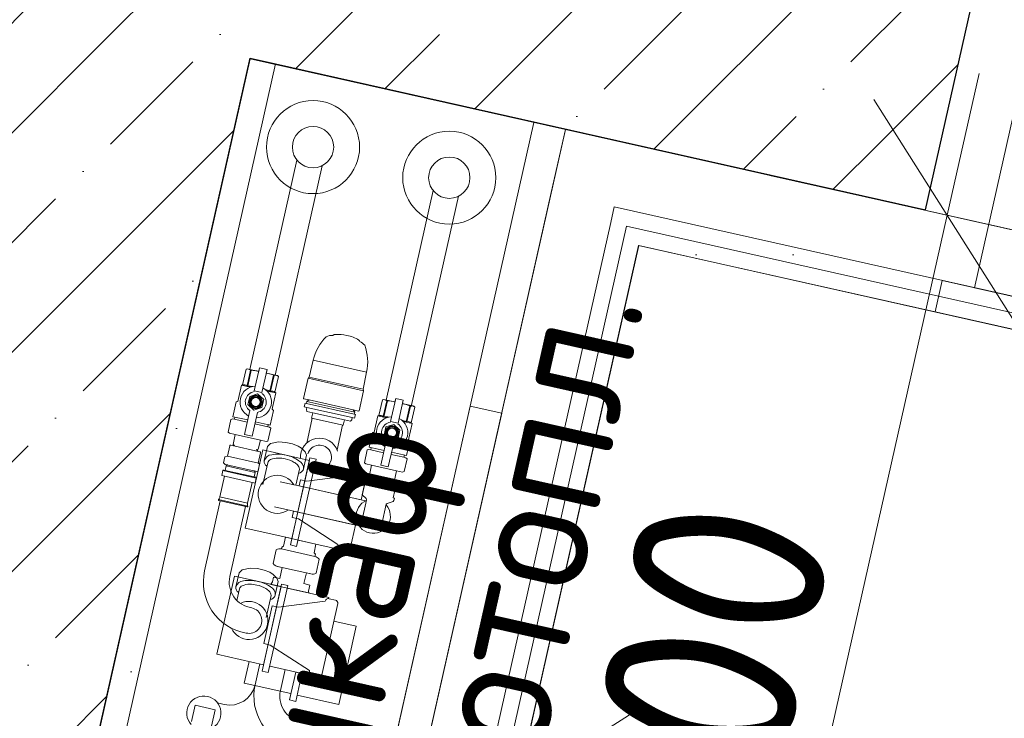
# Model space of a CAD drawing. Header units: millimetres. Extents: x -7145539 to -6664766, y 5874041 to 6141700.
# Tile 126 of 177: x -6932436 to -6931675, y 5901664 to 5902205. Entities that reach past the tile are written whole.
import ezdxf

# ---------------------------------------------------------------- set-up
doc = ezdxf.new("R2010")
doc.units = ezdxf.units.MM
doc.header["$MEASUREMENT"] = 0
for name, color, linetype in [('S - МОП.АР', 7, 'Continuous'), ('АР-Стены_внутренние_пилоны.АР', 7, 'Continuous'), ('АР-Стены_Перегородки_100_.АР', 7, 'Continuous'), ('АР-Стены_Перегородки_шахты_.АР', 7, 'Continuous'), ('АР-Чертеж-Размеры.АР', 7, 'Continuous')]:
    doc.layers.add(name, color=color, linetype=linetype)
for name, color, linetype, lineweight in [('АР-Стены_внутренние_пилоны.АР_Ном._пера__1', 7, 'Continuous', 15), ('АР-Стены_Перегородки_100_.АР_Ном._пера__1', 7, 'Continuous', 15), ('АР-Стены_Перегородки_шахты_.АР_Ном._пера__1', 7, 'Continuous', 15), ('АР-Чертеж-Размеры.АР_Ном._пера__1', 7, 'Continuous', 0), ('ИОС-Шахты и отверстия.АР_Ном._пера__1', 7, 'Continuous', 0)]:
    doc.layers.add(name, color=color, linetype=linetype, lineweight=lineweight)
doc.styles.add('РЎР“Р•РќР•Р\xa0Р\x98Р\xa0_РЎРўР\x98Р›Р¬_6', font='GOST_Common.ttf')
doc.dimstyles.new('СГЕНЕРИР_СТИЛЬ__1', dxfattribs={"dimtxt": 150, "dimasz": 142.5, "dimexe": 0.18, "dimexo": 0.0625, "dimgap": 0, "dimtad": 1, "dimdec": 0, "dimzin": 0, "dimdsep": 46, "dimtxsty": 'РЎР“Р•РќР•Р\xa0Р\x98Р\xa0_РЎРўР\x98Р›Р¬_6', "dimblk": 'ARROWHEAD_6', "dimblk1": 'ARROWHEAD_6', "dimblk2": 'ARROWHEAD_6', "dimcen": 0.09, "dimse1": 1, "dimse2": 1, "dimclrd": 7, "dimclre": 7, "dimclrt": 7, "dimazin": 0, "dimtfac": 1, "dimtdec": 4, "dimtmove": 0, "dimatfit": 3, "dimfxl": 1, "dimtolj": 1, "dimtzin": 0, "dimarcsym": 0})
doc.dimstyles.new('СГЕНЕРИР_СТИЛЬ__2', dxfattribs={"dimtxt": 150, "dimasz": 142.5, "dimexe": 0.18, "dimexo": 0.0625, "dimgap": 0, "dimtad": 1, "dimdec": 0, "dimzin": 0, "dimdsep": 46, "dimtxsty": 'РЎР“Р•РќР•Р\xa0Р\x98Р\xa0_РЎРўР\x98Р›Р¬_6', "dimblk": 'ARROWHEAD_6', "dimblk1": 'ARROWHEAD_6', "dimblk2": 'ARROWHEAD_6', "dimcen": 0.09, "dimse1": 1, "dimse2": 1, "dimclrd": 7, "dimclre": 7, "dimclrt": 7, "dimazin": 0, "dimtfac": 1, "dimtdec": 4, "dimtmove": 2, "dimatfit": 3, "dimfxl": 1, "dimtolj": 1, "dimtzin": 0, "dimarcsym": 0})
pattern_1 = [(45, (-6321637.81, 6318947.94), (-84.852814, 84.852814), []), (45, (-6321680.24, 6318990.37), (-84.852814, 84.852814), [90, -30, 0, -30])]
pattern_2 = [(0, (-6321637.814, 6318947.94), (0, 75), [0, -75])]

# ---------------------------------------------------------------- blocks, each defined once
blk = doc.blocks.new('Стена_253_1', base_point=(-6932333.46, 5902294.39))
at = {"layer": 'АР-Стены_Перегородки_100_.АР', "linetype": 'Continuous', "lineweight": 0, "true_color": 0x000000}
h = blk.add_hatch(dxfattribs=at)
h.set_pattern_fill('ЖЕЛЕЗОБЕТОН__PROJECT__0001', color=18, style=0, pattern_type=2)
h.set_pattern_definition(pattern_1)
h.paths.add_polyline_path([(-6932213.98, 5902370.04), (-6932409.12, 5902413.87), (-6932412.77, 5902397.61), (-6932254.16, 5902191.16)])
h = blk.add_hatch(dxfattribs=at)
h.set_pattern_fill('ЖЕЛЕЗОБЕТОН__PROJECT__0001', color=18, style=0, pattern_type=2)
h.set_pattern_definition(pattern_1)
h.paths.add_polyline_path([(-6932257.81, 5902174.9), (-6932254.16, 5902191.16), (-6932412.77, 5902397.61), (-6932452.95, 5902218.73)])
h = blk.add_hatch(dxfattribs=at)
h.set_pattern_fill('ЖЕЛЕЗОБЕТОН__PROJECT__0001', color=18, style=0, pattern_type=2)
h.set_pattern_definition(pattern_1)
h.paths.add_polyline_path([(-6931886.66, 5902296.52), (-6932213.98, 5902370.04), (-6932254.16, 5902191.16), (-6932238.29, 5902170.52), (-6931930.49, 5902101.38)])
h = blk.add_hatch(dxfattribs=at)
h.set_pattern_fill('ЖЕЛЕЗОБЕТОН__PROJECT__0001', color=18, style=0, pattern_type=2)
h.set_pattern_definition(pattern_1)
h.paths.add_polyline_path([(-6931930.49, 5902101.38), (-6931735.35, 5902057.56), (-6931886.66, 5902296.52)])
h = blk.add_hatch(dxfattribs=at)
h.set_pattern_fill('ЖЕЛЕЗОБЕТОН__PROJECT__0001', color=18, style=0, pattern_type=2)
h.set_pattern_definition(pattern_1)
h.paths.add_polyline_path([(-6931691.52, 5902252.69), (-6931886.66, 5902296.52), (-6931735.35, 5902057.56)])
h = blk.add_hatch(dxfattribs=at)
h.set_pattern_fill('ЖЕЛЕЗОБЕТОН__PROJECT__0001', color=18, style=0, pattern_type=2)
h.set_pattern_definition(pattern_1)
h.paths.add_polyline_path([(-6932254.16, 5902191.16), (-6932257.81, 5902174.9), (-6932238.29, 5902170.52)])
at = {"layer": 'АР-Стены_внутренние_пилоны.АР_Ном._пера__1', "color": 7, "linetype": 'Continuous', "lineweight": 30}
for p, q in [((-6932412.77, 5902397.61), (-6932452.95, 5902218.73)), ((-6932257.81, 5902174.9), (-6932238.29, 5902170.52))]:
    blk.add_line(p, q, dxfattribs=at)
at = {"layer": 'АР-Стены_внутренние_пилоны.АР_Ном._пера__1', "color": 7, "linetype": 'Continuous', "lineweight": 30, "flags": 128}
blk.add_lwpolyline([(-6931735.35, 5902057.56), (-6931691.52, 5902252.69)], dxfattribs=at)
at = {"layer": 'АР-Стены_Перегородки_100_.АР_Ном._пера__1', "color": 7, "linetype": 'Continuous', "lineweight": 30}
blk.add_line((-6932409.12, 5902413.87), (-6932412.77, 5902397.61), dxfattribs=at)
at = {"layer": 'АР-Стены_Перегородки_100_.АР_Ном._пера__1', "color": 7, "linetype": 'Continuous', "lineweight": 30, "flags": 128}
for points in [[(-6931886.66, 5902296.52), (-6932409.12, 5902413.87)], [(-6932238.29, 5902170.52), (-6931735.35, 5902057.56)]]:
    blk.add_lwpolyline(points, dxfattribs=at)
blk = doc.blocks.new('Стена_286_1', base_point=(-6931995.07, 5902089.94))
at = {"layer": 'АР-Стены_Перегородки_шахты_.АР', "linetype": 'Continuous', "lineweight": 0, "true_color": 0x000000}
h = blk.add_hatch(dxfattribs=at)
h.set_pattern_fill('ШТУКАТУРКА__ГИПС_03_0001', color=18, style=0, pattern_type=2)
h.set_pattern_definition(pattern_2)
h.paths.add_polyline_path([(-6931978.9, 5902047.87), (-6931966.7, 5902045.13), (-6931976.16, 5902060.07)])
h = blk.add_hatch(dxfattribs=at)
h.set_pattern_fill('ШТУКАТУРКА__ГИПС_03_0001', color=18, style=0, pattern_type=2)
h.set_pattern_definition(pattern_2)
h.paths.add_polyline_path([(-6931976.16, 5902060.07), (-6931966.7, 5902045.13), (-6931963.96, 5902057.33)])
h = blk.add_hatch(dxfattribs=at)
h.set_pattern_fill('ШТУКАТУРКА__ГИПС_03_0001', color=18, style=0, pattern_type=2)
h.set_pattern_definition(pattern_2)
h.paths.add_polyline_path([(-6931966.7, 5902045.13), (-6930281, 5901666.53), (-6930278.26, 5901678.73), (-6931963.96, 5902057.33)])
h = blk.add_hatch(dxfattribs=at)
h.set_pattern_fill('ШТУКАТУРКА__ГИПС_03_0001', color=18, style=0, pattern_type=2)
h.set_pattern_definition(pattern_2)
h.paths.add_polyline_path([(-6931969.44, 5902032.94), (-6931957.25, 5902030.2), (-6931966.7, 5902045.13)])
h = blk.add_hatch(dxfattribs=at)
h.set_pattern_fill('ШТУКАТУРКА__ГИПС_03_0001', color=18, style=0, pattern_type=2)
h.set_pattern_definition(pattern_2)
h.paths.add_polyline_path([(-6931966.7, 5902045.13), (-6931957.25, 5902030.2), (-6931954.51, 5902042.39)])
h = blk.add_hatch(dxfattribs=at)
h.set_pattern_fill('ШТУКАТУРКА__ГИПС_03_0001', color=18, style=0, pattern_type=2)
h.set_pattern_definition(pattern_2)
h.paths.add_polyline_path([(-6931957.25, 5902030.2), (-6930283.74, 5901654.34), (-6930281, 5901666.53), (-6931954.51, 5902042.39)])
at = {"layer": 'АР-Стены_Перегородки_шахты_.АР_Ном._пера__1', "color": 7, "linetype": 'Continuous', "lineweight": 0}
for p, q in [((-6931976.16, 5902060.07), (-6931978.9, 5902047.87)), ((-6931976.16, 5902060.07), (-6930278.26, 5901678.73)), ((-6931966.7, 5902045.13), (-6930281, 5901666.53))]:
    blk.add_line(p, q, dxfattribs=at)
at = {"layer": 'АР-Стены_Перегородки_шахты_.АР_Ном._пера__1', "color": 7, "linetype": 'Continuous', "lineweight": 0, "flags": 128}
for points in [[(-6932013.99, 5902119.81), (-6932024.94, 5902071.02)], [(-6930267.3, 5901727.51), (-6932013.99, 5902119.81)], [(-6931957.25, 5902030.2), (-6930283.74, 5901654.34)]]:
    blk.add_lwpolyline(points, dxfattribs=at)
blk = doc.blocks.new('Стена_287_1', base_point=(-6932170.38, 5901309.38))
at = {"layer": 'АР-Стены_Перегородки_шахты_.АР', "linetype": 'Continuous', "lineweight": 0, "true_color": 0x000000}
h = blk.add_hatch(dxfattribs=at)
h.set_pattern_fill('ШТУКАТУРКА__ГИПС_03_0001', color=18, style=0, pattern_type=2)
h.set_pattern_definition(pattern_2)
h.paths.add_polyline_path([(-6931978.9, 5902047.87), (-6932151.46, 5901279.51), (-6932139.27, 5901276.77), (-6931966.7, 5902045.13)])
h = blk.add_hatch(dxfattribs=at)
h.set_pattern_fill('ШТУКАТУРКА__ГИПС_03_0001', color=18, style=0, pattern_type=2)
h.set_pattern_definition(pattern_2)
h.paths.add_polyline_path([(-6931969.44, 5902032.94), (-6932142.01, 5901264.58), (-6932129.81, 5901261.84), (-6931957.25, 5902030.2)])
h = blk.add_hatch(dxfattribs=at)
h.set_pattern_fill('ШТУКАТУРКА__ГИПС_03_0001', color=18, style=0, pattern_type=2)
h.set_pattern_definition(pattern_2)
h.paths.add_polyline_path([(-6932154.2, 5901267.32), (-6932142.01, 5901264.58), (-6932151.46, 5901279.51)])
h = blk.add_hatch(dxfattribs=at)
h.set_pattern_fill('ШТУКАТУРКА__ГИПС_03_0001', color=18, style=0, pattern_type=2)
h.set_pattern_definition(pattern_2)
h.paths.add_polyline_path([(-6932151.46, 5901279.51), (-6932142.01, 5901264.58), (-6932139.27, 5901276.77)])
h = blk.add_hatch(dxfattribs=at)
h.set_pattern_fill('ШТУКАТУРКА__ГИПС_03_0001', color=18, style=0, pattern_type=2)
h.set_pattern_definition(pattern_2)
h.paths.add_polyline_path([(-6932142.01, 5901264.58), (-6932144.75, 5901252.38), (-6932132.55, 5901249.64)])
h = blk.add_hatch(dxfattribs=at)
h.set_pattern_fill('ШТУКАТУРКА__ГИПС_03_0001', color=18, style=0, pattern_type=2)
h.set_pattern_definition(pattern_2)
h.paths.add_polyline_path([(-6932142.01, 5901264.58), (-6932132.55, 5901249.64), (-6932129.81, 5901261.84)])
at = {"layer": 'АР-Стены_Перегородки_шахты_.АР_Ном._пера__1', "color": 7, "linetype": 'Continuous', "lineweight": 0}
for p, q in [((-6931976.16, 5902060.07), (-6931978.9, 5902047.87)), ((-6932140.51, 5901328.3), (-6931978.9, 5902047.87)), ((-6932139.27, 5901276.77), (-6931966.7, 5902045.13)), ((-6932151.46, 5901279.51), (-6932140.51, 5901328.3)), ((-6932200.25, 5901290.47), (-6932151.46, 5901279.51)), ((-6932142.01, 5901264.58), (-6932139.27, 5901276.77))]:
    blk.add_line(p, q, dxfattribs=at)
at = {"layer": 'АР-Стены_Перегородки_шахты_.АР_Ном._пера__1', "color": 7, "linetype": 'Continuous', "lineweight": 0, "flags": 128}
for points in [[(-6932024.94, 5902071.02), (-6932189.29, 5901339.25)], [(-6932132.55, 5901249.64), (-6931957.25, 5902030.2)], [(-6932132.55, 5901249.64), (-6932144.75, 5901252.38)]]:
    blk.add_lwpolyline(points, dxfattribs=at)
blk = doc.blocks.new('*D1234', base_point=(-6321637.81, 6318947.94))
at = {"layer": 'АР-Чертеж-Размеры.АР_Ном._пера__1', "color": 7, "linetype": 'Continuous', "lineweight": 0, "transparency": 16777216}
for p, q in [((-6931718.7, 5902053.48), (-6931694.04, 5902163.24)), ((-6931661.95, 5901963.87), (-6931775.44, 5902143.09)), ((-6931581.49, 5902022.66), (-6931855.9, 5902084.29)), ((-6931894.01, 5901272.92), (-6931718.7, 5902053.48)), ((-6931950.75, 5901362.53), (-6931837.26, 5901183.31)), ((-6931756.8, 5901242.11), (-6932031.21, 5901303.74)), ((-6931918.66, 5901163.16), (-6931894.01, 5901272.92))]:
    blk.add_line(p, q, dxfattribs=at)
at = {"layer": 'АР-Чертеж-Размеры.АР_Ном._пера__1', "color": 7, "lineweight": 0, "transparency": 16777216, "insert": (-6931870.48, 5901514.56), "char_height": 150, "attachment_point": 7, "rotation": 77.34172, "style": 'РЎР“Р•РќР•Р\xa0Р\x98Р\xa0_РЎРўР\x98Р›Р¬_6'}
blk.add_mtext('\\A1;{\\pql;\\fGOST Common|b0|i0|c204|p0;\\W1.000000;800}', dxfattribs=at)
blk = doc.blocks.new('ARROWHEAD_6')
at = {"color": 0, "linetype": 'Continuous', "lineweight": 0}
for p, q in [((-0.5, -0.5), (0.5, 0.5)), ((0, 0), (-1, 0))]:
    blk.add_line(p, q, dxfattribs=at)
blk = doc.blocks.new('*D1249', base_point=(-6321637.81, 6318947.94))
at = {"layer": 'АР-Чертеж-Размеры.АР_Ном._пера__1', "color": 7, "linetype": 'Continuous', "lineweight": 0, "transparency": 16777216}
for p, q in [((-6932511.91, 5901043.67), (-6932450.28, 5901318.08)), ((-6932267.98, 5900988.88), (-6932206.35, 5901263.3)), ((-6932391.48, 5901237.61), (-6932570.7, 5901124.13)), ((-6932590.86, 5901205.52), (-6932481.09, 5901180.87)), ((-6932326.78, 5901069.35), (-6932147.56, 5901182.83)), ((-6932481.09, 5901180.87), (-6932237.17, 5901126.09)), ((-6932237.17, 5901126.09), (-6932127.4, 5901101.44))]:
    blk.add_line(p, q, dxfattribs=at)
at = {"layer": 'АР-Чертеж-Размеры.АР_Ном._пера__1', "color": 7, "lineweight": 0, "transparency": 16777216, "insert": (-6932425.56, 5901199.15), "char_height": 150, "attachment_point": 7, "rotation": 347.34194, "style": 'РЎР“Р•РќР•Р\xa0Р\x98Р\xa0_РЎРўР\x98Р›Р¬_6'}
blk.add_mtext('\\A1;{\\pql;\\fGOST Common|b0|i0|c204|p0;\\W1.000000;250}', dxfattribs=at)
blk = doc.blocks.new('*D1254', base_point=(-6321637.81, 6318947.94))
at = {"layer": 'АР-Чертеж-Размеры.АР_Ном._пера__1', "color": 7, "linetype": 'Continuous', "lineweight": 0, "transparency": 16777216}
for p, q in [((-6932020.31, 5901749.38), (-6932081.94, 5901474.97)), ((-6931961.52, 5901668.92), (-6932140.74, 5901555.43)), ((-6932051.13, 5901612.18), (-6932160.89, 5901636.83)), ((-6930377.62, 5901236.32), (-6932051.13, 5901612.18)), ((-6930346.8, 5901373.53), (-6930408.43, 5901099.11)), ((-6930467.23, 5901179.58), (-6930288.01, 5901293.06)), ((-6930267.85, 5901211.67), (-6930377.62, 5901236.32))]:
    blk.add_line(p, q, dxfattribs=at)
at = {"layer": 'АР-Чертеж-Размеры.АР_Ном._пера__1', "color": 7, "lineweight": 0, "transparency": 16777216, "insert": (-6931410.89, 5901499.13), "char_height": 150, "attachment_point": 7, "rotation": 347.34194, "style": 'РЎР“Р•РќР•Р\xa0Р\x98Р\xa0_РЎРўР\x98Р›Р¬_6'}
blk.add_mtext('\\A1;{\\pql;\\fGOST Common|b0|i0|c204|p0;\\W1.000000;1\xa0715}', dxfattribs=at)
blk = doc.blocks.new('Стена_374_1', base_point=(-6932333.46, 5902294.39))
at = {"layer": 'АР-Стены_внутренние_пилоны.АР', "linetype": 'Continuous', "lineweight": 0, "true_color": 0x000000}
h = blk.add_hatch(dxfattribs=at)
h.set_pattern_fill('ЖЕЛЕЗОБЕТОН__PROJECT__0001', color=18, style=0, pattern_type=2)
h.set_pattern_definition(pattern_1)
h.paths.add_polyline_path([(-6932452.95, 5902218.73), (-6932666.75, 5901266.84), (-6932530.15, 5901236.16), (-6932471.61, 5901223.01), (-6932257.81, 5902174.9)])
h = blk.add_hatch(dxfattribs=at)
h.set_pattern_fill('ШТУКАТУРКА__ГИПС_01_0001', color=18, style=0, pattern_type=2)
h.set_pattern_definition([(45, (-6321637.81, 6319297.94), (-111.369318, 111.369318), [0, -105, 0, -157.5]), (110, (-6321287.81, 6319297.94), (148.001588, 53.868173), [0, -77, 0, -133])])
h.paths.add_polyline_path([(-6932471.61, 5901223.01), (-6932452.1, 5901218.63), (-6932238.29, 5902170.52), (-6932257.81, 5902174.9)])
at = {"layer": 'АР-Стены_внутренние_пилоны.АР_Ном._пера__1', "color": 7, "linetype": 'Continuous', "lineweight": 30}
for p, q in [((-6932471.61, 5901223.01), (-6932257.81, 5902174.9)), ((-6932257.81, 5902174.9), (-6932238.29, 5902170.52))]:
    blk.add_line(p, q, dxfattribs=at)
at = {"layer": 'АР-Стены_внутренние_пилоны.АР_Ном._пера__1', "color": 7, "linetype": 'Continuous', "lineweight": 0, "flags": 128}
blk.add_lwpolyline([(-6932452.1, 5901218.63), (-6932238.29, 5902170.52)], dxfattribs=at)

msp = doc.modelspace()

# ---------------------------------------------------------------- linework, layer by layer
at = {"layer": 'S - МОП.АР', "color": 254, "linetype": 'Continuous', "lineweight": 0, "true_color": 0xdadada, "flags": 128}
msp.add_lwpolyline([(-6932430.11, 5901316.4), (-6932708.25, 5900077.98), (-6932410.66, 5900011.14), (-6932598.02, 5899176.92), (-6930480.54, 5898701.35), (-6929109.67, 5898393.46), (-6923992.43, 5897244.16), (-6923650.36, 5898767.31), (-6930304.6, 5900260.67), (-6930252.04, 5900494.85), (-6930530.08, 5900557.25), (-6930283.82, 5901654.65), (-6931957.34, 5902030.2), (-6932132.51, 5901249.62)], close=True, dxfattribs=at)
at = {"layer": 'ИОС-Шахты и отверстия.АР_Ном._пера__1', "color": 7, "linetype": 'Continuous', "lineweight": 0}
for p, q in [((-6932257.91, 5902174.59), (-6932433.22, 5901394.04)), ((-6932013.99, 5902119.81), (-6932257.91, 5902174.59)), ((-6932213.69, 5901344.73), (-6932038.38, 5902125.29)), ((-6932189.29, 5901339.25), (-6932013.99, 5902119.81)), ((-6932221.71, 5902096.22), (-6932258.07, 5901934.28)), ((-6932202.19, 5902091.84), (-6932238.56, 5901929.9)), ((-6932116.31, 5902072.55), (-6932152.72, 5901910.43)), ((-6932096.79, 5902068.16), (-6932133.31, 5901905.58)), ((-6932259.7, 5901895.12), (-6932271.18, 5901897.69)), ((-6932260.06, 5901893.5), (-6932269.99, 5901895.73)), ((-6932244.27, 5901889.96), (-6932254.2, 5901892.19)), ((-6932242.36, 5901891.22), (-6932253.84, 5901893.8)), ((-6932269.33, 5901883.8), (-6932249.97, 5901879.45)), ((-6932272.78, 5901875.66), (-6932250.34, 5901870.62)), ((-6932246.91, 5901863.68), (-6932244.46, 5901874.55)), ((-6932154.3, 5901871.45), (-6932165.78, 5901874.02)), ((-6932154.66, 5901869.83), (-6932164.6, 5901872.06)), ((-6932138.87, 5901866.29), (-6932148.81, 5901868.52)), ((-6932136.96, 5901867.55), (-6932148.44, 5901870.13)), ((-6932277.15, 5901860.75), (-6932252.76, 5901855.27)), ((-6932251.33, 5901861.61), (-6932275.48, 5901867.04)), ((-6932247.93, 5901845.32), (-6932244.19, 5901862.05)), ((-6932163.93, 5901860.13), (-6932144.57, 5901855.78)), ((-6932278.94, 5901856), (-6932253.18, 5901850.22)), ((-6932254.77, 5901851.11), (-6932277.11, 5901856.13)), ((-6932254, 5901854.54), (-6932276.34, 5901859.56)), ((-6932219.75, 5901857.05), (-6932222.48, 5901844.65)), ((-6932216.66, 5901843.34), (-6932234.68, 5901847.39)), ((-6932168.57, 5901832.54), (-6932216.66, 5901843.34)), ((-6932280.92, 5901832.5), (-6932293.04, 5901778.52)), ((-6932261.42, 5901828.12), (-6932273.55, 5901774.13)), ((-6932173.45, 5901813.14), (-6932239.06, 5901827.88)), ((-6932268.82, 5901766.11), (-6932266.38, 5901776.98)), ((-6932268.11, 5901755.5), (-6932266.1, 5901764.48)), ((-6932233.53, 5901768.21), (-6932248.65, 5901700.89)), ((-6932243.8, 5901699.8), (-6932228.68, 5901767.12)), ((-6932228.68, 5901767.12), (-6932233.53, 5901768.21)), ((-6932241.66, 5901759.47), (-6932245.51, 5901742.34)), ((-6932248.65, 5901700.89), (-6932243.8, 5901699.8))]:
    msp.add_line(p, q, dxfattribs=at)
at = {"layer": 'ИОС-Шахты и отверстия.АР_Ном._пера__1', "color": 7, "linetype": 'Continuous', "lineweight": 15}
msp.add_lwpolyline([(-6930556.83, 5902284.79), (-6930427.36, 5901948.39), (-6930477.86, 5901723.55), (-6931697.48, 5901997.47), (-6931581.29, 5902514.88)], dxfattribs=at)
msp.add_lwpolyline([(-6930454.09, 5901718.21), (-6931722.49, 5902003.08), (-6931727.97, 5901978.69), (-6930459.57, 5901693.82)], close=True, dxfattribs=at)
at = {"layer": 'ИОС-Шахты и отверстия.АР_Ном._пера__1', "color": 7, "linetype": 'Continuous', "lineweight": 0}
for points in [[(-6932214.12, 5901877.27), (-6932209.81, 5901896.44), (-6932210.33, 5901896.55), (-6932209.39, 5901900.76), (-6932213.92, 5901901.78), (-6932214.37, 5901903.21), (-6932214, 5901904.87), (-6932215.94, 5901905.3), (-6932215.28, 5901908.23), (-6932214.32, 5901908.01), (-6932213.99, 5901909.47), (-6932212.2, 5901910.61), (-6932216.34, 5901911.54), (-6932216.53, 5901911.84), (-6932213.02, 5901927.41, -0.18889), (-6932212.15, 5901928.35), (-6932208.99, 5901941.36, -0.144523), (-6932198.98, 5901959.5, -0.153994), (-6932193.81, 5901960.57, -0.223601), (-6932191.89, 5901961.33, -0.076218), (-6932183.09, 5901960.42, -0.107766), (-6932173.66, 5901956.92, -0.217609), (-6932172.93, 5901955.78, -0.108187), (-6932169.26, 5901953.07, -0.144955), (-6932167.83, 5901932.12), (-6932170.53, 5901919, -0.213187), (-6932170.17, 5901917.65), (-6932173.64, 5901902.2), (-6932173.94, 5901902.01), (-6932178.08, 5901902.94), (-6932176.95, 5901901.15), (-6932177.28, 5901899.69), (-6932176.35, 5901899.48), (-6932177.01, 5901896.56), (-6932178.91, 5901896.99), (-6932179.28, 5901895.33), (-6932180.3, 5901894.23), (-6932184.86, 5901895.25), (-6932185.81, 5901891.04), (-6932210.33, 5901896.55)], [(-6932260.95, 5901934.44, -0.267304), (-6932257.53, 5901933.68), (-6932257.02, 5901933.56, -0.075295), (-6932251.26, 5901932.69)], [(-6932235.89, 5901928.82, 0.267304), (-6932239.31, 5901929.58), (-6932239.82, 5901929.7, 0.075295), (-6932245.4, 5901931.38)], [(-6932260.28, 5901921.46, 0.267236), (-6932263.69, 5901922.22), (-6932264.49, 5901921.97)], [(-6932259.76, 5901921.34, -0.049494), (-6932255.92, 5901920.97)], [(-6932242.57, 5901917.48, 0.049494), (-6932246.2, 5901918.79)], [(-6932242.05, 5901917.36, -0.267236), (-6932238.64, 5901916.6), (-6932238.02, 5901916.03)], [(-6932155.55, 5901910.77, -0.267304), (-6932152.13, 5901910), (-6932151.62, 5901909.89, -0.075295), (-6932145.86, 5901909.02)], [(-6932130.5, 5901905.14, 0.267304), (-6932133.91, 5901905.91), (-6932134.43, 5901906.03, 0.075295), (-6932140.01, 5901907.7)], [(-6932154.88, 5901897.78, 0.267236), (-6932158.3, 5901898.55), (-6932159.1, 5901898.3)], [(-6932154.37, 5901897.67, -0.049494), (-6932150.52, 5901897.3)], [(-6932137.17, 5901893.81, 0.049494), (-6932140.8, 5901895.12)], [(-6932136.66, 5901893.69, -0.267236), (-6932133.24, 5901892.92), (-6932132.62, 5901892.36)], [(-6932244.81, 5901859.3, -0.34341), (-6932246.91, 5901863.68, -0.314934), (-6932241.12, 5901868.24, -0.105408), (-6932230.07, 5901867.89, -0.106561), (-6932220.15, 5901863.63, -0.321167), (-6932216.58, 5901857.24, -0.287384), (-6932220.43, 5901853.82)], [(-6932266.72, 5901761.72, -0.34341), (-6932268.82, 5901766.11, -0.314934), (-6932263.03, 5901770.67, -0.105408), (-6932251.99, 5901770.32, -0.106561), (-6932242.06, 5901766.06, -0.321167), (-6932238.5, 5901759.66, -0.287384), (-6932242.34, 5901756.25)], [(-6932283.05, 5901676.26), (-6932277.89, 5901675.1, 0.413714), (-6932253.98, 5901690.23), (-6932250.35, 5901706.4)], [(-6932211.23, 5901660.13), (-6932219.34, 5901661.95, -0.414214), (-6932234.47, 5901685.85), (-6932230.84, 5901702.01)], [(-6932253.98, 5901690.23, 0.414214), (-6932223.72, 5901642.44), (-6932215.78, 5901640.65)]]:
    msp.add_lwpolyline(points, format="xyb", dxfattribs=at)
for points in [[(-6932208.99, 5901941.36), (-6932167.83, 5901932.12)], [(-6932257.53, 5901933.68), (-6932260.28, 5901921.46), (-6932259.76, 5901921.34)], [(-6932257.02, 5901933.56), (-6932259.76, 5901921.34)], [(-6932250.62, 5901935.54), (-6932254.64, 5901917.62), (-6932248.79, 5901916.31), (-6932244.76, 5901934.23)], [(-6932239.82, 5901929.7), (-6932242.57, 5901917.48)], [(-6932239.31, 5901929.58), (-6932242.05, 5901917.36), (-6932242.57, 5901917.48)], [(-6932170.53, 5901919), (-6932212.15, 5901928.35)], [(-6932264.49, 5901921.97), (-6932257.73, 5901920.45)], [(-6932213.02, 5901927.41), (-6932170.17, 5901917.65)], [(-6932238.02, 5901916.03), (-6932244.79, 5901917.55)], [(-6932214.32, 5901908.01), (-6932177.28, 5901899.69)], [(-6932176.95, 5901901.15), (-6932213.99, 5901909.47)], [(-6932212.2, 5901910.61), (-6932178.08, 5901902.94)], [(-6932144.57, 5901855.78), (-6932140.05, 5901854.76), (-6932138.71, 5901855.18), (-6932136.5, 5901865.03), (-6932137.53, 5901865.98), (-6932138.87, 5901866.29), (-6932138.51, 5901867.9), (-6932136.96, 5901867.55), (-6932134.41, 5901878.91), (-6932135.43, 5901879.85), (-6932135.14, 5901881.13), (-6932135.14, 5901881.13), (-6932132.62, 5901892.36), (-6932133.24, 5901892.92), (-6932130.5, 5901905.14), (-6932131.2, 5901905.79), (-6932139.99, 5901907.76), (-6932139.37, 5901910.56), (-6932145.22, 5901911.87), (-6932145.85, 5901909.08), (-6932154.64, 5901911.05), (-6932155.55, 5901910.77), (-6932158.3, 5901898.55), (-6932159.1, 5901898.3), (-6932161.91, 5901885.79), (-6932163.23, 5901885.38), (-6932165.78, 5901874.02), (-6932164.23, 5901873.68), (-6932164.6, 5901872.06), (-6932165.94, 5901872.36), (-6932167.28, 5901871.95), (-6932169.49, 5901862.09), (-6932168.46, 5901861.14), (-6932163.93, 5901860.13)], [(-6932152.13, 5901910), (-6932154.88, 5901897.78), (-6932154.37, 5901897.67)], [(-6932151.62, 5901909.89), (-6932154.37, 5901897.67)], [(-6932145.22, 5901911.87), (-6932149.24, 5901893.95), (-6932143.39, 5901892.64), (-6932139.37, 5901910.56)], [(-6932134.43, 5901906.03), (-6932137.17, 5901893.81)], [(-6932133.91, 5901905.91), (-6932136.66, 5901893.69), (-6932137.17, 5901893.81)], [(-6932258.07, 5901902.36), (-6932262.22, 5901883.88), (-6932256.37, 5901882.56), (-6932252.22, 5901901.04)], [(-6932178.91, 5901896.99), (-6932214, 5901904.87)], [(-6932209.39, 5901900.76), (-6932184.86, 5901895.25)], [(-6932159.1, 5901898.3), (-6932152.33, 5901896.78)], [(-6932186.3, 5901891.15), (-6932190.57, 5901871.92)], [(-6932132.62, 5901892.36), (-6932139.39, 5901893.88)], [(-6932244.46, 5901874.55), (-6932242, 5901876.92), (-6932235.89, 5901878.17), (-6932230.3, 5901877.71), (-6932225.21, 5901876.56), (-6932220.72, 5901874.98), (-6932218.15, 5901873.31), (-6932215.29, 5901870.47), (-6932214.2, 5901867.85), (-6932216.83, 5901856.11)], [(-6932152.67, 5901878.69), (-6932156.82, 5901860.21), (-6932150.97, 5901858.89), (-6932146.82, 5901877.37)], [(-6932175.31, 5901854.52), (-6932175.05, 5901855.52), (-6932207.2, 5901862.74)], [(-6932144.57, 5901855.78), (-6932146.49, 5901847.22), (-6932144.99, 5901846.89), (-6932144.59, 5901846.25), (-6932147.13, 5901834.93), (-6932146.16, 5901834.71), (-6932146.59, 5901832.79), (-6932147.21, 5901832.11), (-6932151.94, 5901830.64), (-6932152.62, 5901829.9), (-6932156.05, 5901814.63), (-6932157.45, 5901814.95), (-6932171.32, 5901818.06), (-6932168.47, 5901830.75), (-6932168.32, 5901830.71), (-6932167.75, 5901833.29), (-6932168.15, 5901834.35), (-6932171.2, 5901837.16), (-6932168.3, 5901850.07), (-6932168.01, 5901851.51), (-6932167.37, 5901851.91), (-6932165.47, 5901851.48), (-6932164.61, 5901851.7), (-6932165.64, 5901852.54), (-6932163.93, 5901860.13)], [(-6932279.81, 5901852.12), (-6932254.05, 5901846.34)], [(-6932259.74, 5901828.43), (-6932282.32, 5901833.5)], [(-6932259.74, 5901828.43), (-6932282.32, 5901833.5)], [(-6932281.19, 5901835.68), (-6932259.83, 5901830.88)], [(-6932220.79, 5901802.25), (-6932188.63, 5901795.03), (-6932188.26, 5901795.98)], [(-6932207.82, 5901789.66), (-6932233.65, 5901795.46)], [(-6932266.38, 5901776.98), (-6932263.92, 5901779.34), (-6932257.81, 5901780.6), (-6932252.21, 5901780.14), (-6932247.12, 5901778.99), (-6932242.64, 5901777.41), (-6932240.07, 5901775.74), (-6932237.2, 5901772.9), (-6932236.11, 5901770.27), (-6932238.75, 5901758.54)], [(-6932236.71, 5901781.83), (-6932210.88, 5901776.03)], [(-6932229.12, 5901765.17), (-6932196.96, 5901757.95), (-6932197.22, 5901756.95)], [(-6932221.51, 5901682.36), (-6932189.36, 5901675.14), (-6932175.77, 5901735.63), (-6932193.08, 5901739.51)], [(-6932258.65, 5901708.26), (-6932262.4, 5901691.55), (-6932226.37, 5901683.45)], [(-6932242.7, 5901704.68), (-6932210.55, 5901697.46), (-6932210.36, 5901698.47)], [(-6932303.25, 5901661.84), (-6932300.41, 5901674.52), (-6932284.99, 5901671.06), (-6932287.84, 5901658.37)]]:
    msp.add_lwpolyline(points, dxfattribs=at)
for points in [[(-6932260.04, 5901934.73), (-6932260.95, 5901934.44), (-6932263.69, 5901922.22), (-6932264.49, 5901921.97), (-6932267.3, 5901909.46), (-6932268.63, 5901909.05), (-6932271.18, 5901897.69), (-6932269.63, 5901897.35), (-6932269.99, 5901895.73), (-6932271.33, 5901896.04), (-6932272.67, 5901895.62), (-6932274.89, 5901885.77), (-6932273.85, 5901884.82), (-6932269.33, 5901883.8), (-6932271.04, 5901876.21), (-6932270.01, 5901875.37), (-6932271.04, 5901875.26), (-6932272.78, 5901875.66, 0.414214), (-6932273.68, 5901875.09), (-6932275.48, 5901867.04), (-6932275.73, 5901867.09), (-6932277.44, 5901866.57), (-6932278.48, 5901861.96), (-6932277.15, 5901860.75), (-6932275.22, 5901860.32, 0.39559), (-6932276.34, 5901859.56), (-6932277.11, 5901856.13), (-6932278.31, 5901856.4, 0.415192), (-6932278.94, 5901856), (-6932279.81, 5901852.12), (-6932277.61, 5901851.63), (-6932281.19, 5901835.68), (-6932281.36, 5901835.1, -0.097856), (-6932282.32, 5901833.5, 0.573555), (-6932282.08, 5901832.76), (-6932260.27, 5901827.86, 0.573436), (-6932259.74, 5901828.43, -0.12888), (-6932259.83, 5901830.88), (-6932256.24, 5901846.83), (-6932254.05, 5901846.34), (-6932253.18, 5901850.22, 0.415822), (-6932253.58, 5901850.84), (-6932254.77, 5901851.11), (-6932254, 5901854.54, 0.391853), (-6932254.67, 5901855.7), (-6932252.76, 5901855.27), (-6932251.77, 5901855.58), (-6932250.57, 5901860.91), (-6932251.33, 5901861.61), (-6932251.58, 5901861.67), (-6932249.77, 5901869.72, 0.414214), (-6932250.34, 5901870.62), (-6932252.39, 5901871.08), (-6932251.82, 5901871.23), (-6932251.8, 5901871.33), (-6932252.84, 5901872.19), (-6932251.53, 5901872.5), (-6932249.97, 5901879.45), (-6932245.45, 5901878.44), (-6932244.11, 5901878.85), (-6932241.9, 5901888.71), (-6932242.93, 5901889.66), (-6932244.27, 5901889.96), (-6932243.91, 5901891.57), (-6932242.36, 5901891.22), (-6932239.81, 5901902.58), (-6932240.83, 5901903.52), (-6932240.54, 5901904.8), (-6932238.02, 5901916.03), (-6932238.64, 5901916.6), (-6932235.89, 5901928.82), (-6932236.59, 5901929.46), (-6932245.39, 5901931.44), (-6932244.76, 5901934.23), (-6932250.62, 5901935.54), (-6932251.24, 5901932.75)], [(-6932171.99, 5901833.31), (-6932168.15, 5901850.39, 0.349839), (-6932169.49, 5901853.17), (-6932175.11, 5901854.5, 0.398821), (-6932177.89, 5901852.57), (-6932213.95, 5901847.83), (-6932218.83, 5901848.92), (-6932219.92, 5901844.08)], [(-6932176.37, 5901813.8), (-6932180.2, 5901796.72, -0.349839), (-6932182.61, 5901794.78), (-6932188.26, 5901795.98, -0.398821), (-6932189.95, 5901798.91), (-6932220.51, 5901818.62), (-6932225.39, 5901819.72), (-6932224.3, 5901824.56)], [(-6932230.48, 5901804.43), (-6932232.05, 5901797.42), (-6932233.38, 5901796.64), (-6932233.65, 5901795.46, 0.1886), (-6932237.64, 5901794.82), (-6932240.04, 5901784.12, 0.222648), (-6932235.61, 5901781.58), (-6932232.97, 5901780.99), (-6932234.94, 5901772.47), (-6932239.79, 5901773.56), (-6932240.63, 5901769.84), (-6932241.71, 5901768.37), (-6932241.79, 5901767.98), (-6932212.4, 5901761.42), (-6932212.76, 5901762.71), (-6932211.74, 5901767.26), (-6932216.2, 5901768.55), (-6932214.34, 5901776.81), (-6932210.88, 5901776.03, 0.1886), (-6932206.89, 5901776.67), (-6932204.48, 5901787.37, 0.1886), (-6932207.82, 5901789.66), (-6932207.42, 5901791.44), (-6932208.46, 5901792.48), (-6932206.96, 5901799.15)], [(-6932240.74, 5901751.35), (-6932247.3, 5901722.15), (-6932242.42, 5901721.05), (-6932211.87, 5901701.34, 0.368919), (-6932210.36, 5901698.47), (-6932205.1, 5901697.26, 0.414214), (-6932202.12, 5901699.15), (-6932190.01, 5901753.2, 0.368919), (-6932191.96, 5901755.8), (-6932196.83, 5901756.9, 0.414214), (-6932199.82, 5901755.01), (-6932235.86, 5901750.25)]]:
    msp.add_lwpolyline(points, format="xyb", close=True, dxfattribs=at)
for points in [[(-6932252.08, 5901915.33), (-6932258.22, 5901913.41), (-6932259.63, 5901907.14), (-6932254.9, 5901902.78), (-6932248.76, 5901904.7), (-6932247.36, 5901910.97)], [(-6932164.38, 5901564.26), (-6932087.68, 5901905.76), (-6932063.29, 5901900.28), (-6932139.99, 5901558.78)], [(-6932146.69, 5901891.65), (-6932152.82, 5901889.74), (-6932154.23, 5901883.47), (-6932149.5, 5901879.11), (-6932143.37, 5901881.03), (-6932141.96, 5901887.3)], [(-6932261.68, 5901811.43), (-6932248.09, 5901871.93), (-6932212.06, 5901863.83), (-6932225.64, 5901803.34)], [(-6932211.62, 5901865.79), (-6932226.74, 5901798.46), (-6932221.88, 5901797.37), (-6932206.76, 5901864.7)], [(-6932270.05, 5901774.33), (-6932283.63, 5901713.87), (-6932247.56, 5901705.77), (-6932233.98, 5901766.23)], [(-6932222.61, 5901700.17), (-6932227.46, 5901678.57), (-6932222.61, 5901677.48), (-6932217.76, 5901699.08)]]:
    msp.add_lwpolyline(points, close=True, dxfattribs=at)
for centre, radius in [((-6932209.21, 5902106.21), 36), ((-6932209.21, 5902106.21), 16), ((-6932103.81, 5902082.54), 36), ((-6932103.81, 5902082.54), 16), ((-6932253.49, 5901909.05), 5.2), ((-6932253.49, 5901909.05), 4.7), ((-6932253.49, 5901909.05), 4), ((-6932253.49, 5901909.05), 3.5), ((-6932148.09, 5901885.38), 5.2), ((-6932148.09, 5901885.38), 4.7), ((-6932148.09, 5901885.38), 4), ((-6932148.09, 5901885.38), 3.5)]:
    msp.add_circle(centre, radius, dxfattribs=at)
for centre, radius, start, end in [((-6932253.49, 5901909.05), 12.16, 91.62379, 243.06009), ((-6932253.49, 5901909.05), 8.11, 99.05002, 235.63387), ((-6932253.49, 5901909.05), 12.16, 271.62379, 63.06009), ((-6932253.49, 5901909.05), 8.11, 279.05002, 55.63387), ((-6932148.09, 5901885.38), 12.16, 91.62379, 243.06009), ((-6932148.09, 5901885.38), 8.11, 99.05002, 235.63387), ((-6932148.09, 5901885.38), 12.16, 271.62379, 63.06009), ((-6932148.09, 5901885.38), 8.11, 279.05002, 55.63387), ((-6932204.22, 5901866.34), 14.75, 18.45514, 184.24861), ((-6932204.22, 5901866.34), 9.3, 320.77831, 163.75263), ((-6932240.61, 5901861.05), 3.72, 113.187, 164.45938), ((-6932236.66, 5901852.94), 12.74, 87.95751, 115.16748), ((-6932236.2, 5901841), 24.67, 77.13822, 89.99674), ((-6932235.38, 5901842.93), 22.6, 58.87437, 78.08832), ((-6932230.04, 5901851.82), 12.24, 44.49122, 58.75367), ((-6932224.48, 5901856.88), 4.74, 2.04652, 48.01359), ((-6932236.87, 5901837.63), 14.75, 30.0409, 304.64298), ((-6932162.62, 5901820.72), 13.26, 113.11956, 41.56432), ((-6932254.23, 5901769.6), 39.83, 167.0673, 260.25715), ((-6932254.11, 5901769.69), 19.93, 167.13133, 262.91551), ((-6932262.52, 5901763.48), 3.72, 113.187, 164.45938), ((-6932258.57, 5901755.37), 12.74, 87.95751, 115.16748), ((-6932258.12, 5901743.43), 24.67, 77.13822, 89.99674), ((-6932257.29, 5901745.36), 22.6, 58.87437, 78.08832), ((-6932251.96, 5901754.25), 12.24, 44.49122, 58.75367), ((-6932246.39, 5901759.3), 4.74, 2.04652, 48.01359), ((-6932258.78, 5901740.06), 14.75, 203.64117, 116.53277), ((-6932258.78, 5901740.06), 9.96, 257.32331, 77.34373), ((-6932293.68, 5901668.4), 13.26, 293.11956, 221.56432)]:
    msp.add_arc(centre, radius, start, end, dxfattribs=at)

# ---------------------------------------------------------------- block references
at = {"layer": 'АР-Стены_внутренние_пилоны.АР', "color": 7, "lineweight": 0}
msp.add_blockref('Стена_374_1', (-6932333.46, 5902294.39), dxfattribs=at)
at = {"layer": 'АР-Стены_Перегородки_100_.АР', "color": 7, "lineweight": 0}
msp.add_blockref('Стена_253_1', (-6932333.46, 5902294.39), dxfattribs=at)
at = {"layer": 'АР-Стены_Перегородки_шахты_.АР', "color": 7, "lineweight": 0}
for name, p in [('Стена_286_1', (-6931995.07, 5902089.94)), ('Стена_287_1', (-6932170.38, 5901309.38))]:
    msp.add_blockref(name, p, dxfattribs=at)

# ---------------------------------------------------------------- texts
at = {"layer": 'ИОС-Шахты и отверстия.АР_Ном._пера__1', "color": 7, "linetype": 'Continuous', "lineweight": 0, "insert": (-6932127.16, 5901729.79), "char_height": 100, "width": 705.993, "attachment_point": 5, "rotation": 77.34194, "line_spacing_factor": 0.776005, "style": 'РЎР“Р•РќР•Р\xa0Р\x98Р\xa0_РЎРўР\x98Р›Р¬_6'}
msp.add_mtext('\\A1;{\\pqc;\\fGOST Common|b0|i0|c204|p0;\\W1.000000;шкаф ВК+отопл.}', dxfattribs=at)

# ---------------------------------------------------------------- dimensions: what is measured, and where the dimension line sits
at = {"layer": 'АР-Чертеж-Размеры.АР', "color": 7, "linetype": 'Continuous', "lineweight": 0}
for base, p1, p2, angle, dimstyle, picture, middle, turn in [((-6931718.7, 5902053.48), (-6932362.39, 5901378.12), (-6932187.08, 5902158.67), 77.34172, 'СГЕНЕРИР_СТИЛЬ__1', '*D1234', (-6931906.14, 5901698.06), 77.34172), ((-6932051.13, 5901612.18), (-6930340.59, 5901401.18), (-6932044.9, 5901639.92), 167.34194, 'СГЕНЕРИР_СТИЛЬ__1', '*D1254', (-6931143.4, 5901515.92), 347.34194), ((-6932237.17, 5901126.09), (-6932433.22, 5901394.04), (-6932101.64, 5901729.53), 347.34194, 'СГЕНЕРИР_СТИЛЬ__2', '*D1249', (-6932242.05, 5901234.8), 347.34194)]:
    dim = msp.add_linear_dim(base=base, p1=p1, p2=p2, angle=angle, dimstyle=dimstyle, dxfattribs=at)
    dim.commit()
    dim.dimension.update_dxf_attribs({"geometry": picture, "text_midpoint": middle, "dimtype": 160, "text_rotation": turn})

doc.saveas('drawing.dxf')
